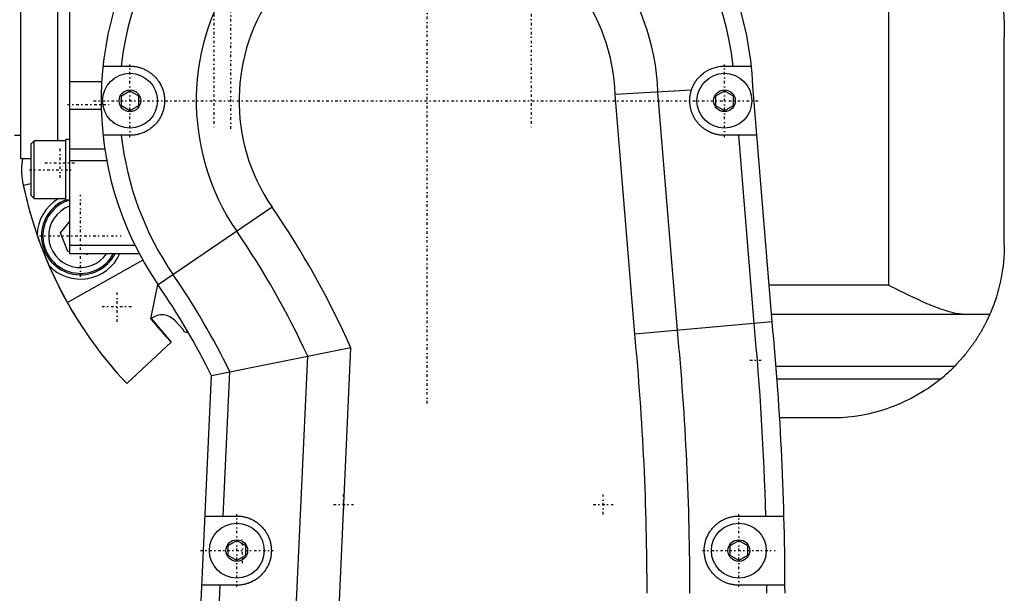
# Model space of a CAD drawing. Extents: x -484 to 152, y -5 to 754.
# Tile 7 of 8: x -159 to 12, y 555 to 654. Entities that reach past the tile are written whole.
import ezdxf

# ---------------------------------------------------------------- set-up
doc = ezdxf.new("R2010")
doc.units = 0
doc.linetypes.add('CENTER', pattern=[1.5, 0.45, -0.5, 0.05, -0.5])
doc.layers.add('AM_0', color=7, linetype='CONTINUOUS')
doc.layers.add('AM_7', color=7, linetype='CENTER')

msp = doc.modelspace()

# ---------------------------------------------------------------- linework, layer by layer
at = {"layer": 'AM_0', "color": 7, "linetype": 'CONTINUOUS'}
for p, q in [((-150, 735), (-150, 613.5)), ((-158.5, 733), (-158.5, 630)), ((-152, 633.04), (-152, 720.96)), ((-8, 608), (-8, 676.66)), ((12, 615), (12, 651)), ((-144.18, 646), (-139.5, 646)), ((-36.5, 646), (-31.82, 646)), ((-150, 643.35), (-144.4, 643.35)), ((-141, 640.87), (-139.5, 641.73)), ((-139.5, 641.73), (-138, 640.87)), ((-42.21, 641.84), (-55.42, 641.06)), ((-38, 640.87), (-36.5, 641.73)), ((-36.5, 641.73), (-35, 640.87)), ((-28.22, 601.64), (-31.56, 642.5)), ((-141, 639.13), (-141, 640.87)), ((-138, 640.87), (-138, 639.13)), ((-52.03, 599.54), (-55.42, 641.06)), ((-44.63, 600.2), (-48.01, 641.49)), ((-38, 639.13), (-38, 640.87)), ((-35, 640.87), (-35, 639.13)), ((-150, 638.52), (-144.48, 638.52)), ((-139.5, 638.27), (-141, 639.13)), ((-138, 639.13), (-139.5, 638.27)), ((-36.5, 638.27), (-38, 639.13)), ((-35, 639.13), (-36.5, 638.27)), ((-159.5, 634), (-158.5, 634)), ((-156.1, 633.04), (-156.6, 632.54)), ((-150.6, 633.04), (-156.1, 633.04)), ((-156.1, 623.04), (-156.1, 633.04)), ((-150, 633.29), (-150.6, 633.29)), ((-150.6, 622.79), (-150.6, 633.29)), ((-139.5, 634), (-144.18, 634)), ((-30.86, 634), (-36.5, 634)), ((-31.35, 601.37), (-34.02, 634)), ((-156.6, 623.54), (-156.6, 632.54)), ((-150, 631.67), (-143.88, 631.67)), ((-158.5, 630), (-156.6, 630)), ((-150, 629.63), (-143.54, 629.63)), ((-157.99, 625.38), (-156.6, 625.67)), ((-156.6, 623.54), (-156.1, 623.04)), ((-156.1, 623.04), (-150.6, 623.04)), ((-150.6, 622.79), (-150, 622.79)), ((-114.89, 621.57), (-134.61, 608.06)), ((-151.52, 617.09), (-150, 618.99)), ((-150.26, 613.87), (-151.52, 617.09)), ((-150, 614.96), (-138.65, 614.96)), ((-150, 613.83), (-150.26, 613.87)), ((-150, 613.5), (-137.9, 613.5)), ((-146.84, 613.34), (-147.86, 613.5)), ((-146.71, 613.5), (-146.84, 613.34)), ((-137.27, 612.35), (-150.35, 605.01)), ((-135.87, 602.19), (-134.67, 608.15)), ((-8, 608), (-28.74, 608)), ((-28.33, 603), (9.5, 603)), ((-135.81, 602.24), (-132.39, 598.17)), ((-130.31, 600.33), (-131.69, 601.86)), ((-28.22, 601.64), (-52.03, 599.54)), ((-147.64, 600.54), (-147.63, 600.54)), ((-130.13, 599.92), (-130.31, 600.33)), ((-129.47, 599.95), (-129.62, 599.81)), ((-132.39, 598.17), (-140.05, 590.95)), ((-140.04, 590.96), (-132.39, 598.17)), ((-101.22, 597.15), (-125.36, 592.33)), ((-104.87, 517.21), (-101.22, 597.15)), ((-144.15, 595.73), (-144.16, 595.72)), ((-112.29, 517.55), (-108.71, 595.71)), ((-27.55, 594), (3.42, 594)), ((-128.75, 518.3), (-125.36, 592.33)), ((-123.33, 568), (-122.18, 592.99)), ((-27.39, 591.8), (1.02, 591.8)), ((-18, 585), (-26.93, 585)), ((-126.47, 568), (-121, 568)), ((-34, 568), (-26.18, 568)), ((-122.5, 562.87), (-121, 563.73)), ((-121, 563.73), (-119.5, 562.87)), ((-35.5, 562.87), (-34, 563.73)), ((-34, 563.73), (-32.5, 562.87)), ((-122.5, 561.13), (-122.5, 562.87)), ((-119.5, 562.87), (-119.5, 561.13)), ((-35.5, 561.13), (-35.5, 562.87)), ((-32.5, 562.87), (-32.5, 561.13)), ((-121, 560.27), (-122.5, 561.13)), ((-119.5, 561.13), (-121, 560.27)), ((-34, 560.27), (-35.5, 561.13)), ((-32.5, 561.13), (-34, 560.27)), ((-121, 556), (-127.02, 556)), ((-125.61, 518.16), (-123.88, 556)), ((-26, 556), (-34, 556))]:
    msp.add_line(p, q, dxfattribs=at)
for points in [[(8.97, 671.39, 0), (9.13, 670.82, 0), (9.46, 669.68, 0), (9.77, 668.54, 0), (9.91, 667.97, 0), (10.05, 667.39, 0), (10.32, 666.24, 0), (10.57, 665.09, 0), (10.79, 663.94, 0), (11, 662.78, 0), (11.19, 661.63, 0), (11.27, 661.05, 0), (11.36, 660.48, 0), (11.5, 659.34, 0), (11.63, 658.2, 0), (11.74, 657.06, 0), (11.83, 655.94, 0), (11.9, 654.82, 0), (11.92, 654.26, 0), (11.95, 653.71, 0), (11.98, 652.62, 0), (12, 651.54, 0), (12, 651, 0)], [(-139.5, 646, 0), (-139.42, 646, 0), (-139.25, 645.99, 0), (-139.09, 645.99, 0), (-139, 645.98, 0), (-138.92, 645.97, 0), (-138.76, 645.95, 0), (-138.6, 645.93, 0), (-138.44, 645.91, 0), (-138.27, 645.87, 0), (-138.11, 645.84, 0), (-138.03, 645.82, 0), (-137.95, 645.8, 0), (-137.78, 645.75, 0), (-137.62, 645.7, 0), (-137.46, 645.64, 0), (-137.29, 645.58, 0), (-137.13, 645.51, 0), (-137.05, 645.48, 0), (-136.97, 645.44, 0), (-136.82, 645.37, 0), (-136.66, 645.29, 0), (-136.59, 645.24, 0), (-136.51, 645.2, 0), (-136.36, 645.11, 0), (-136.21, 645.02, 0), (-136.14, 644.97, 0), (-136.07, 644.92, 0), (-135.92, 644.82, 0), (-135.79, 644.71, 0), (-135.65, 644.6, 0), (-135.52, 644.49, 0), (-135.39, 644.37, 0), (-135.33, 644.31, 0), (-135.27, 644.25, 0), (-135.15, 644.13, 0), (-135.04, 644.01, 0), (-134.92, 643.88, 0), (-134.82, 643.75, 0), (-134.71, 643.62, 0), (-134.66, 643.55, 0), (-134.61, 643.47, 0), (-134.51, 643.33, 0), (-134.41, 643.18, 0), (-134.32, 643.03, 0), (-134.23, 642.87, 0), (-134.15, 642.71, 0), (-134.11, 642.63, 0), (-134.07, 642.55, 0), (-133.99, 642.38, 0), (-133.92, 642.21, 0), (-133.86, 642.04, 0), (-133.8, 641.87, 0), (-133.74, 641.69, 0), (-133.72, 641.6, 0), (-133.69, 641.52, 0), (-133.65, 641.34, 0), (-133.61, 641.16, 0), (-133.58, 640.98, 0), (-133.55, 640.8, 0), (-133.53, 640.62, 0), (-133.52, 640.53, 0), (-133.52, 640.44, 0), (-133.51, 640.26, 0), (-133.5, 640.09, 0), (-133.5, 640, 0), (-133.5, 639.91, 0), (-133.51, 639.74, 0), (-133.52, 639.56, 0), (-133.52, 639.47, 0), (-133.53, 639.38, 0), (-133.55, 639.2, 0), (-133.58, 639.02, 0), (-133.61, 638.84, 0), (-133.65, 638.66, 0), (-133.69, 638.48, 0), (-133.72, 638.4, 0), (-133.74, 638.31, 0), (-133.8, 638.13, 0), (-133.86, 637.96, 0), (-133.92, 637.79, 0), (-133.99, 637.62, 0), (-134.07, 637.45, 0), (-134.11, 637.37, 0), (-134.15, 637.29, 0), (-134.23, 637.13, 0), (-134.32, 636.97, 0), (-134.41, 636.82, 0), (-134.51, 636.67, 0), (-134.61, 636.53, 0), (-134.66, 636.45, 0), (-134.71, 636.38, 0), (-134.82, 636.25, 0), (-134.92, 636.12, 0), (-135.04, 635.99, 0), (-135.15, 635.87, 0), (-135.27, 635.75, 0), (-135.33, 635.69, 0), (-135.39, 635.63, 0), (-135.52, 635.51, 0), (-135.65, 635.4, 0), (-135.79, 635.29, 0), (-135.92, 635.18, 0), (-136.07, 635.08, 0), (-136.14, 635.03, 0), (-136.21, 634.98, 0), (-136.36, 634.89, 0), (-136.51, 634.8, 0), (-136.59, 634.76, 0), (-136.66, 634.71, 0), (-136.82, 634.63, 0), (-136.97, 634.56, 0), (-137.05, 634.52, 0), (-137.13, 634.49, 0), (-137.29, 634.42, 0), (-137.46, 634.36, 0), (-137.62, 634.3, 0), (-137.78, 634.25, 0), (-137.95, 634.2, 0), (-138.03, 634.18, 0), (-138.11, 634.16, 0), (-138.27, 634.13, 0), (-138.44, 634.09, 0), (-138.6, 634.07, 0), (-138.76, 634.05, 0), (-138.92, 634.03, 0), (-139, 634.02, 0), (-139.09, 634.01, 0), (-139.25, 634.01, 0), (-139.42, 634, 0), (-139.5, 634, 0)], [(-42.21, 641.84, 0), (-42.2, 641.87, 0), (-42.18, 641.94, 0), (-42.15, 642.01, 0), (-42.14, 642.05, 0), (-42.13, 642.08, 0), (-42.1, 642.15, 0), (-42.07, 642.22, 0), (-42.05, 642.29, 0), (-42.02, 642.36, 0), (-41.99, 642.42, 0), (-41.97, 642.46, 0), (-41.96, 642.49, 0), (-41.93, 642.56, 0), (-41.9, 642.63, 0), (-41.86, 642.69, 0), (-41.83, 642.76, 0), (-41.8, 642.82, 0), (-41.78, 642.85, 0), (-41.76, 642.89, 0), (-41.73, 642.95, 0), (-41.69, 643.01, 0), (-41.67, 643.04, 0), (-41.65, 643.07, 0), (-41.61, 643.14, 0), (-41.58, 643.2, 0), (-41.56, 643.23, 0), (-41.54, 643.26, 0), (-41.5, 643.32, 0), (-41.46, 643.38, 0), (-41.42, 643.44, 0), (-41.38, 643.49, 0), (-41.34, 643.55, 0), (-41.32, 643.58, 0), (-41.29, 643.61, 0), (-41.25, 643.66, 0), (-41.21, 643.72, 0), (-41.06, 643.9, 0), (-40.78, 644.21, 0), (-40.48, 644.49, 0), (-40.15, 644.76, 0), (-39.98, 644.89, 0), (-39.81, 645.01, 0), (-39.44, 645.23, 0), (-39.07, 645.42, 0), (-38.68, 645.59, 0), (-38.29, 645.73, 0), (-37.89, 645.84, 0), (-37.69, 645.88, 0), (-37.49, 645.92, 0), (-37.1, 645.97, 0), (-36.7, 646, 0), (-36.5, 646, 0)], [(-36.5, 634, 0), (-36.55, 634, 0), (-36.66, 634, 0), (-36.76, 634.01, 0), (-36.81, 634.01, 0), (-36.87, 634.01, 0), (-36.97, 634.02, 0), (-37.07, 634.03, 0), (-37.18, 634.04, 0), (-37.28, 634.05, 0), (-37.39, 634.07, 0), (-37.44, 634.07, 0), (-37.49, 634.08, 0), (-37.59, 634.1, 0), (-37.69, 634.12, 0), (-37.8, 634.14, 0), (-37.9, 634.17, 0), (-38, 634.19, 0), (-38.05, 634.2, 0), (-38.1, 634.22, 0), (-38.2, 634.25, 0), (-38.3, 634.28, 0), (-38.35, 634.29, 0), (-38.4, 634.31, 0), (-38.5, 634.34, 0), (-38.6, 634.38, 0), (-38.65, 634.4, 0), (-38.7, 634.42, 0), (-38.79, 634.46, 0), (-38.89, 634.5, 0), (-38.98, 634.54, 0), (-39.08, 634.58, 0), (-39.17, 634.63, 0), (-39.22, 634.65, 0), (-39.27, 634.68, 0), (-39.36, 634.72, 0), (-39.45, 634.78, 0), (-39.54, 634.83, 0), (-39.63, 634.88, 0), (-39.72, 634.94, 0), (-39.76, 634.96, 0), (-39.81, 634.99, 0), (-39.89, 635.05, 0), (-39.98, 635.11, 0), (-40.06, 635.17, 0), (-40.15, 635.24, 0), (-40.23, 635.3, 0), (-40.27, 635.33, 0), (-40.31, 635.37, 0), (-40.39, 635.43, 0), (-40.47, 635.5, 0), (-40.55, 635.57, 0), (-40.62, 635.64, 0), (-40.7, 635.71, 0), (-40.74, 635.75, 0), (-40.77, 635.79, 0), (-40.85, 635.86, 0), (-40.92, 635.94, 0), (-40.99, 636.02, 0), (-41.06, 636.1, 0), (-41.12, 636.18, 0), (-41.16, 636.22, 0), (-41.19, 636.26, 0), (-41.25, 636.34, 0), (-41.32, 636.42, 0), (-41.35, 636.47, 0), (-41.38, 636.51, 0), (-41.44, 636.59, 0), (-41.5, 636.68, 0), (-41.53, 636.72, 0), (-41.55, 636.77, 0), (-41.61, 636.86, 0), (-41.66, 636.95, 0), (-41.72, 637.04, 0), (-41.77, 637.13, 0), (-41.82, 637.22, 0), (-41.84, 637.27, 0), (-41.86, 637.31, 0), (-41.91, 637.41, 0), (-41.95, 637.5, 0), (-42, 637.6, 0), (-42.04, 637.69, 0), (-42.08, 637.79, 0), (-42.1, 637.84, 0), (-42.12, 637.89, 0), (-42.15, 637.99, 0), (-42.19, 638.08, 0), (-42.22, 638.18, 0), (-42.25, 638.28, 0), (-42.28, 638.38, 0), (-42.29, 638.43, 0), (-42.31, 638.48, 0), (-42.33, 638.59, 0), (-42.35, 638.69, 0), (-42.38, 638.79, 0), (-42.4, 638.89, 0), (-42.42, 639, 0), (-42.42, 639.05, 0), (-42.43, 639.1, 0), (-42.45, 639.2, 0), (-42.46, 639.31, 0), (-42.47, 639.41, 0), (-42.48, 639.51, 0), (-42.49, 639.62, 0), (-42.49, 639.67, 0), (-42.49, 639.72, 0), (-42.5, 639.83, 0), (-42.5, 639.93, 0), (-42.5, 639.98, 0), (-42.5, 640.04, 0), (-42.5, 640.14, 0), (-42.49, 640.25, 0), (-42.49, 640.3, 0), (-42.49, 640.35, 0), (-42.48, 640.45, 0), (-42.47, 640.56, 0), (-42.46, 640.66, 0), (-42.45, 640.77, 0), (-42.44, 640.87, 0), (-42.43, 640.92, 0), (-42.42, 640.97, 0), (-42.4, 641.08, 0), (-42.38, 641.18, 0), (-42.36, 641.28, 0), (-42.34, 641.38, 0), (-42.31, 641.48, 0), (-42.3, 641.53, 0), (-42.29, 641.59, 0), (-42.26, 641.69, 0), (-42.23, 641.79, 0), (-42.21, 641.84, 0)], [(12, 615, 0), (12, 614.68, 0), (11.98, 614.04, 0), (11.96, 613.39, 0), (11.94, 613.06, 0), (11.91, 612.73, 0), (11.86, 612.07, 0), (11.78, 611.4, 0), (11.69, 610.73, 0), (11.59, 610.05, 0), (11.47, 609.38, 0), (11.4, 609.04, 0), (11.33, 608.7, 0), (11.18, 608.02, 0), (11.01, 607.34, 0), (10.82, 606.67, 0), (10.62, 605.99, 0), (10.4, 605.32, 0), (10.28, 604.99, 0), (10.16, 604.65, 0), (9.91, 603.99, 0), (9.64, 603.33, 0), (9.5, 603, 0)], [(-8, 608, 0), (-7.63, 607.81, 0), (-6.87, 607.44, 0), (-6.11, 607.06, 0), (-5.72, 606.87, 0), (-5.34, 606.68, 0), (-4.56, 606.3, 0), (-3.78, 605.93, 0), (-3.01, 605.57, 0), (-2.23, 605.21, 0), (-1.47, 604.87, 0), (-1.08, 604.71, 0), (-0.71, 604.55, 0), (0.05, 604.25, 0), (0.79, 603.97, 0), (1.52, 603.72, 0), (2.23, 603.5, 0), (2.93, 603.32, 0), (3.27, 603.24, 0), (3.61, 603.17, 0), (4, 603.1, 0), (4.11, 603.09, 0), (4.22, 603.07, 0), (4.27, 603.06, 0), (4.33, 603.06, 0), (4.43, 603.04, 0), (4.54, 603.03, 0), (4.65, 603.02, 0), (4.76, 603.02, 0), (4.86, 603.01, 0), (4.91, 603.01, 0), (4.97, 603.01, 0), (5.07, 603, 0), (5.18, 603, 0), (5.23, 603, 0)], [(9.5, 603, 0), (9.5, 603, 0), (9.49, 603, 0), (9.49, 602.99, 0), (9.49, 602.99, 0), (9.49, 602.99, 0), (9.49, 602.98, 0), (9.48, 602.97, 0), (9.47, 602.95, 0), (9.47, 602.94, 0), (9.46, 602.92, 0), (9.45, 602.91, 0), (9.45, 602.9, 0), (9.44, 602.87, 0), (9.43, 602.85, 0), (9.42, 602.82, 0), (9.4, 602.79, 0), (9.39, 602.76, 0), (9.38, 602.74, 0), (9.37, 602.72, 0), (9.36, 602.68, 0), (9.34, 602.64, 0), (9.33, 602.62, 0), (9.32, 602.6, 0), (9.3, 602.56, 0), (9.28, 602.51, 0), (9.27, 602.49, 0), (9.25, 602.46, 0), (9.23, 602.41, 0), (9.21, 602.36, 0), (9.18, 602.3, 0), (9.15, 602.24, 0), (9.13, 602.18, 0), (9.11, 602.15, 0), (9.1, 602.12, 0), (9.07, 602.06, 0), (9.03, 601.99, 0), (9, 601.93, 0), (8.97, 601.86, 0), (8.93, 601.78, 0), (8.91, 601.75, 0), (8.9, 601.71, 0), (8.86, 601.64, 0), (8.82, 601.56, 0), (8.78, 601.48, 0), (8.74, 601.4, 0), (8.7, 601.32, 0), (8.68, 601.28, 0), (8.66, 601.24, 0), (8.62, 601.16, 0), (8.57, 601.07, 0), (8.53, 600.99, 0), (8.48, 600.9, 0), (8.43, 600.81, 0), (8.41, 600.77, 0), (8.39, 600.72, 0), (8.34, 600.64, 0), (8.29, 600.55, 0), (8.24, 600.45, 0), (8.19, 600.36, 0), (8.13, 600.27, 0), (8.11, 600.22, 0), (8.08, 600.17, 0), (8.02, 600.08, 0), (7.97, 599.98, 0), (7.94, 599.93, 0), (7.91, 599.88, 0), (7.85, 599.78, 0), (7.79, 599.68, 0), (7.76, 599.63, 0), (7.73, 599.58, 0), (7.67, 599.47, 0), (7.61, 599.37, 0), (7.54, 599.26, 0), (7.48, 599.16, 0), (7.41, 599.05, 0), (7.38, 599, 0), (7.34, 598.94, 0), (7.27, 598.83, 0), (7.2, 598.73, 0), (7.13, 598.62, 0), (7.06, 598.5, 0), (6.98, 598.39, 0), (6.95, 598.34, 0), (6.91, 598.28, 0), (6.83, 598.17, 0), (6.76, 598.06, 0), (6.68, 597.94, 0), (6.6, 597.83, 0), (6.52, 597.72, 0), (6.48, 597.66, 0), (6.44, 597.6, 0), (6.36, 597.49, 0), (6.28, 597.37, 0), (6.19, 597.26, 0), (6.11, 597.14, 0), (6.02, 597.03, 0), (5.98, 596.97, 0), (5.93, 596.91, 0), (5.85, 596.8, 0), (5.76, 596.68, 0), (5.67, 596.57, 0), (5.58, 596.45, 0), (5.49, 596.34, 0), (5.44, 596.28, 0), (5.4, 596.23, 0), (5.31, 596.11, 0), (5.21, 596, 0), (5.17, 595.94, 0), (4.89, 595.6, 0), (4.31, 594.94, 0), (3.72, 594.31, 0), (3.42, 594, 0)], [(1.02, 591.8, 0), (0.59, 591.45, 0), (-0.31, 590.77, 0), (-1.22, 590.13, 0), (-1.69, 589.82, 0), (-2.17, 589.52, 0), (-3.14, 588.94, 0), (-4.14, 588.39, 0), (-5.16, 587.89, 0), (-6.2, 587.42, 0), (-7.26, 586.99, 0), (-7.8, 586.79, 0), (-8.34, 586.6, 0), (-9.44, 586.25, 0), (-10.55, 585.94, 0), (-11.67, 585.67, 0), (-12.81, 585.45, 0), (-13.95, 585.27, 0), (-14.53, 585.2, 0), (-15.1, 585.14, 0), (-16.26, 585.05, 0), (-17.42, 585.01, 0), (-18, 585, 0)], [(-121, 568, 0), (-120.91, 568, 0), (-120.74, 567.99, 0), (-120.56, 567.98, 0), (-120.48, 567.98, 0), (-120.39, 567.97, 0), (-120.22, 567.95, 0), (-120.04, 567.92, 0), (-119.87, 567.89, 0), (-119.7, 567.86, 0), (-119.53, 567.82, 0), (-119.45, 567.8, 0), (-119.36, 567.77, 0), (-119.2, 567.72, 0), (-119.03, 567.67, 0), (-118.87, 567.61, 0), (-118.7, 567.54, 0), (-118.54, 567.47, 0), (-118.46, 567.44, 0), (-118.39, 567.4, 0), (-118.23, 567.32, 0), (-118.08, 567.24, 0), (-118, 567.2, 0), (-117.92, 567.15, 0), (-117.78, 567.06, 0), (-117.63, 566.96, 0), (-117.56, 566.91, 0), (-117.49, 566.86, 0), (-117.35, 566.76, 0), (-117.21, 566.65, 0), (-117.08, 566.54, 0), (-116.95, 566.42, 0), (-116.82, 566.3, 0), (-116.76, 566.24, 0), (-116.7, 566.18, 0), (-116.58, 566.05, 0), (-116.46, 565.92, 0), (-116.35, 565.79, 0), (-116.24, 565.65, 0), (-116.14, 565.51, 0), (-116.09, 565.44, 0), (-116.04, 565.37, 0), (-115.94, 565.22, 0), (-115.85, 565.08, 0), (-115.76, 564.92, 0), (-115.68, 564.77, 0), (-115.6, 564.61, 0), (-115.56, 564.54, 0), (-115.53, 564.46, 0), (-115.46, 564.3, 0), (-115.39, 564.13, 0), (-115.33, 563.97, 0), (-115.28, 563.8, 0), (-115.23, 563.64, 0), (-115.2, 563.55, 0), (-115.18, 563.47, 0), (-115.14, 563.3, 0), (-115.11, 563.13, 0), (-115.08, 562.96, 0), (-115.05, 562.78, 0), (-115.03, 562.61, 0), (-115.02, 562.52, 0), (-115.02, 562.44, 0), (-115.01, 562.26, 0), (-115, 562.09, 0), (-115, 562, 0), (-115, 561.91, 0), (-115.01, 561.74, 0), (-115.02, 561.56, 0), (-115.02, 561.48, 0), (-115.03, 561.39, 0), (-115.05, 561.22, 0), (-115.08, 561.04, 0), (-115.11, 560.87, 0), (-115.14, 560.7, 0), (-115.18, 560.53, 0), (-115.2, 560.45, 0), (-115.23, 560.36, 0), (-115.28, 560.2, 0), (-115.33, 560.03, 0), (-115.39, 559.87, 0), (-115.46, 559.7, 0), (-115.53, 559.54, 0), (-115.56, 559.46, 0), (-115.6, 559.39, 0), (-115.68, 559.23, 0), (-115.76, 559.08, 0), (-115.85, 558.92, 0), (-115.94, 558.78, 0), (-116.04, 558.63, 0), (-116.09, 558.56, 0), (-116.14, 558.49, 0), (-116.24, 558.35, 0), (-116.35, 558.21, 0), (-116.46, 558.08, 0), (-116.58, 557.95, 0), (-116.7, 557.82, 0), (-116.76, 557.76, 0), (-116.82, 557.7, 0), (-116.95, 557.58, 0), (-117.08, 557.46, 0), (-117.21, 557.35, 0), (-117.35, 557.24, 0), (-117.49, 557.14, 0), (-117.56, 557.09, 0), (-117.63, 557.04, 0), (-117.78, 556.94, 0), (-117.92, 556.85, 0), (-118, 556.8, 0), (-118.08, 556.76, 0), (-118.23, 556.68, 0), (-118.39, 556.6, 0), (-118.46, 556.56, 0), (-118.54, 556.53, 0), (-118.7, 556.46, 0), (-118.87, 556.39, 0), (-119.03, 556.33, 0), (-119.2, 556.28, 0), (-119.36, 556.23, 0), (-119.45, 556.2, 0), (-119.53, 556.18, 0), (-119.7, 556.14, 0), (-119.87, 556.11, 0), (-120.04, 556.08, 0), (-120.22, 556.05, 0), (-120.39, 556.03, 0), (-120.48, 556.02, 0), (-120.56, 556.02, 0), (-120.74, 556.01, 0), (-120.91, 556, 0), (-121, 556, 0)], [(-34, 556, 0), (-34.08, 556, 0), (-34.24, 556, 0), (-34.41, 556.01, 0), (-34.49, 556.02, 0), (-34.57, 556.03, 0), (-34.74, 556.05, 0), (-34.91, 556.07, 0), (-35.07, 556.1, 0), (-35.24, 556.13, 0), (-35.41, 556.17, 0), (-35.49, 556.19, 0), (-35.58, 556.21, 0), (-35.74, 556.26, 0), (-35.91, 556.31, 0), (-36.07, 556.37, 0), (-36.23, 556.43, 0), (-36.39, 556.5, 0), (-36.47, 556.53, 0), (-36.55, 556.57, 0), (-36.71, 556.65, 0), (-36.86, 556.73, 0), (-36.94, 556.77, 0), (-37.01, 556.81, 0), (-37.16, 556.9, 0), (-37.31, 556.99, 0), (-37.38, 557.04, 0), (-37.45, 557.09, 0), (-37.59, 557.19, 0), (-37.73, 557.3, 0), (-37.86, 557.41, 0), (-37.99, 557.52, 0), (-38.11, 557.63, 0), (-38.17, 557.69, 0), (-38.23, 557.75, 0), (-38.35, 557.87, 0), (-38.47, 557.99, 0), (-38.58, 558.12, 0), (-38.69, 558.26, 0), (-38.8, 558.4, 0), (-38.85, 558.47, 0), (-38.9, 558.54, 0), (-39, 558.69, 0), (-39.1, 558.84, 0), (-39.19, 558.99, 0), (-39.28, 559.15, 0), (-39.36, 559.31, 0), (-39.4, 559.39, 0), (-39.44, 559.47, 0), (-39.52, 559.64, 0), (-39.59, 559.81, 0), (-39.65, 559.98, 0), (-39.71, 560.15, 0), (-39.76, 560.33, 0), (-39.79, 560.42, 0), (-39.81, 560.5, 0), (-39.85, 560.68, 0), (-39.89, 560.86, 0), (-39.92, 561.04, 0), (-39.95, 561.21, 0), (-39.97, 561.39, 0), (-39.98, 561.48, 0), (-39.98, 561.57, 0), (-39.99, 561.74, 0), (-40, 561.92, 0), (-40, 562.01, 0), (-40, 562.09, 0), (-39.99, 562.27, 0), (-39.98, 562.45, 0), (-39.98, 562.54, 0), (-39.97, 562.63, 0), (-39.95, 562.81, 0), (-39.92, 562.98, 0), (-39.89, 563.16, 0), (-39.85, 563.34, 0), (-39.8, 563.52, 0), (-39.78, 563.61, 0), (-39.76, 563.69, 0), (-39.7, 563.87, 0), (-39.64, 564.04, 0), (-39.58, 564.21, 0), (-39.51, 564.38, 0), (-39.43, 564.55, 0), (-39.39, 564.63, 0), (-39.35, 564.71, 0), (-39.27, 564.87, 0), (-39.18, 565.02, 0), (-39.09, 565.18, 0), (-38.99, 565.33, 0), (-38.89, 565.47, 0), (-38.84, 565.54, 0), (-38.79, 565.61, 0), (-38.68, 565.75, 0), (-38.57, 565.88, 0), (-38.46, 566.01, 0), (-38.35, 566.14, 0), (-38.23, 566.26, 0), (-38.17, 566.31, 0), (-38.11, 566.37, 0), (-37.98, 566.49, 0), (-37.85, 566.6, 0), (-37.72, 566.71, 0), (-37.58, 566.81, 0), (-37.44, 566.92, 0), (-37.37, 566.96, 0), (-37.3, 567.01, 0), (-37.15, 567.11, 0), (-37, 567.2, 0), (-36.93, 567.24, 0), (-36.85, 567.28, 0), (-36.7, 567.36, 0), (-36.54, 567.44, 0), (-36.46, 567.47, 0), (-36.38, 567.51, 0), (-36.22, 567.57, 0), (-36.06, 567.64, 0), (-35.89, 567.69, 0), (-35.73, 567.75, 0), (-35.57, 567.79, 0), (-35.48, 567.81, 0), (-35.4, 567.83, 0), (-35.23, 567.87, 0), (-35.07, 567.9, 0), (-34.9, 567.93, 0), (-34.74, 567.95, 0), (-34.57, 567.97, 0), (-34.49, 567.98, 0), (-34.41, 567.99, 0), (-34.24, 568, 0), (-34.08, 568, 0), (-34, 568, 0)]]:
    msp.add_polyline3d(points, dxfattribs=at)
for centre, radius in [((-139.5, 640), 4.75), ((-36.5, 640), 4.75), ((-139.5, 640), 1.88), ((-36.5, 640), 1.88), ((-121, 562), 4.75), ((-34, 562), 4.75), ((-121, 562), 1.88), ((-34, 562), 1.88)]:
    msp.add_circle(centre, radius, dxfattribs=at)
for centre, radius, start, end in [((-88, 640), 56.5, 2.5322, 214.42), ((-88, 640), 53.36, 98.5135, 173.5433), ((-88, 640), 53.36, 6.4567, 81.4865), ((-88, 640), 40.02, 2.1299, 214.42), ((-88, 640), 32.6, 1.8555, 214.42), ((-88, 640), 53.36, 186.4567, 214.42), ((-148.47, 628), 9.85, 168.2517, 192.1718), ((-88, 639.96), 71.49, 191.3259, 213.4659), ((-88, 640), 71.5, 191.8, 223.3), ((-148.09, 616.57), 7.5, 120.3871, 179.0953), ((-148.09, 616.57), 6.75, 111.7925, 332.9442), ((-148.09, 616.57), 6.5, 107.0507, 331.8128), ((-148.09, 616.57), 5.5, 110.2752, 326.0661), ((-243.08, 533.73), 155.4, 24.087, 34.42), ((-243.08, 533.73), 147.98, 24.7613, 34.42), ((-148.09, 616.57), 7.5, 223.5047, 335.8346), ((-243.08, 533.73), 134.64, 26.1128, 34.42), ((-243.08, 533.73), 131.5, 26.4617, 34.42), ((-133.96, 599.83), 3.04, 41.8526, 127.5664), ((-73.24, 652.74), 80.49, 218.9057, 222.6945), ((-526, 554.6), 496.86, 1.5454, 5.401), ((-526, 554.6), 500, 0, 5.3987), ((-131.79, 590.38), 9.68, 75.4402, 80.1371), ((-526, 554.6), 476.1, 0, 5.4167), ((-526, 554.6), 483.52, 0, 5.411), ((-88, 639.96), 71.49, 218.2261, 223.276), ((-18, 615), 30, 309.3458, 315.573), ((-526, 554.6), 496.86, 0, 0.1614)]:
    msp.add_arc(centre, radius, start, end, dxfattribs=at)
at = {"layer": 'AM_7', "color": 4, "linetype": 'CENTER'}
for p, q in [((-125, 741.85), (-125, 635.15)), ((-122, 635.15), (-122, 741.85)), ((-70, 741.85), (-70, 635.15)), ((-88, 587.5), (-88, 707.75)), ((-139.5, 633.7), (-139.5, 646.3)), ((-36.5, 633.7), (-36.5, 646.3)), ((-145.8, 640), (-30.2, 640)), ((-150.35, 639.36), (-142.65, 639.36)), ((-151.6, 626.62), (-151.6, 631.87)), ((-156.93, 628.04), (-149.67, 628.04)), ((-154.23, 629.24), (-148.97, 629.24)), ((-148.09, 609.48), (-148.09, 623.66)), ((-155.18, 616.57), (-141.01, 616.57)), ((-141.72, 601.68), (-141.72, 606.93)), ((-144.34, 604.31), (-139.09, 604.31)), ((-32.11, 595), (-29.69, 595)), ((-102.5, 568.27), (-102.5, 571.73)), ((-57.5, 568.27), (-57.5, 571.73)), ((-104.23, 570), (-100.77, 570)), ((-59.23, 570), (-55.77, 570)), ((-121, 555.7), (-121, 568.3)), ((-34, 555.7), (-34, 568.3)), ((-120, 559.8), (-120, 564.2)), ((-127.3, 562), (-114.7, 562)), ((-40.3, 562), (-27.7, 562))]:
    msp.add_line(p, q, dxfattribs=at)

doc.saveas('drawing.dxf')
